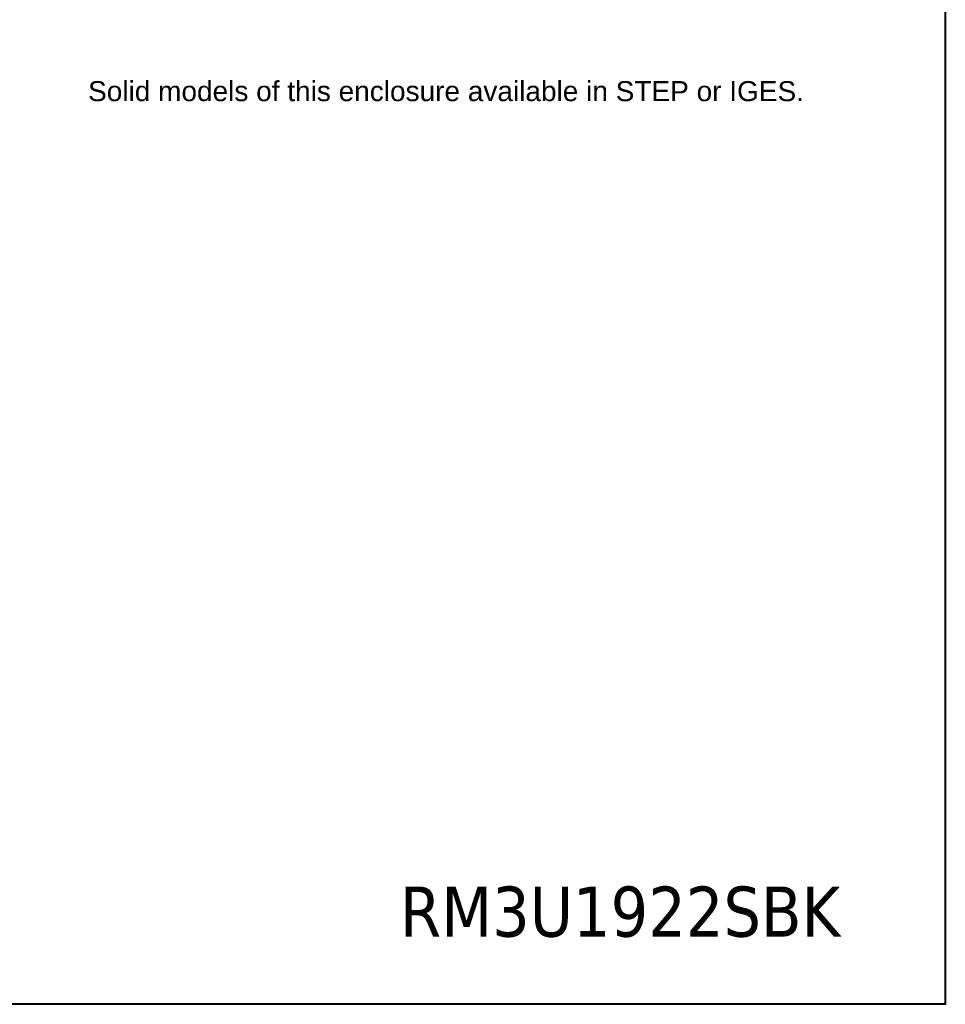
# Model space of a CAD drawing. Header units: millimetres. Extents: x 64 to 1798, y 64 to 1375.
# Tile 52 of 60: x 1183 to 1798, y 64 to 720. Entities that reach past the tile are written whole.
import ezdxf

# ---------------------------------------------------------------- set-up
doc = ezdxf.new("R2010")
doc.units = ezdxf.units.MM
doc.header["$LTSCALE"] = 6.666667
doc.layers.add('Border (ANSI)', color=7, linetype='Continuous', lineweight=40)
doc.layers.add('Symbol (ANSI)', color=7, linetype='Continuous', lineweight=25)
doc.styles.add('Note Text (ANSI)', font='tahoma.ttf')

# ---------------------------------------------------------------- blocks, each defined once
blk = doc.blocks.new('Borders Default Border')
at = {"layer": 'Border (ANSI)', "flags": 128}
blk.add_lwpolyline([(9.652, 9.652), (9.652, 206.248), (269.748, 206.248), (269.748, 9.652), (9.652, 9.652)], dxfattribs=at)

msp = doc.modelspace()

# ---------------------------------------------------------------- block references
at = {"xscale": 6.666666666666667, "yscale": 6.666666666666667, "zscale": 6.666666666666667}
msp.add_blockref('Borders Default Border', (0, 0), dxfattribs=at)

# ---------------------------------------------------------------- texts
at = {"layer": 'Symbol (ANSI)', "color": 5, "true_color": 0x0000ff, "insert": (1228.1452, 678.7785), "char_height": 13.333334, "width": 580.211188, "attachment_point": 1, "line_spacing_factor": 0.629481, "style": 'Note Text (ANSI)'}
msp.add_mtext('{\\fArial|b0|i0|c0|p34;\\H1x;Solid models of this enclosure available in STEP or IGES.}', dxfattribs=at)
at = {"layer": 'Symbol (ANSI)', "insert": (1582.0707, 125.7291), "char_height": 33.333333, "width": 298.406251, "attachment_point": 5, "style": 'Note Text (ANSI)'}
msp.add_mtext('{\\fTahoma|b0|i0;\\H33.3333;RM3U1922SBK}', dxfattribs=at)

doc.saveas('drawing.dxf')
